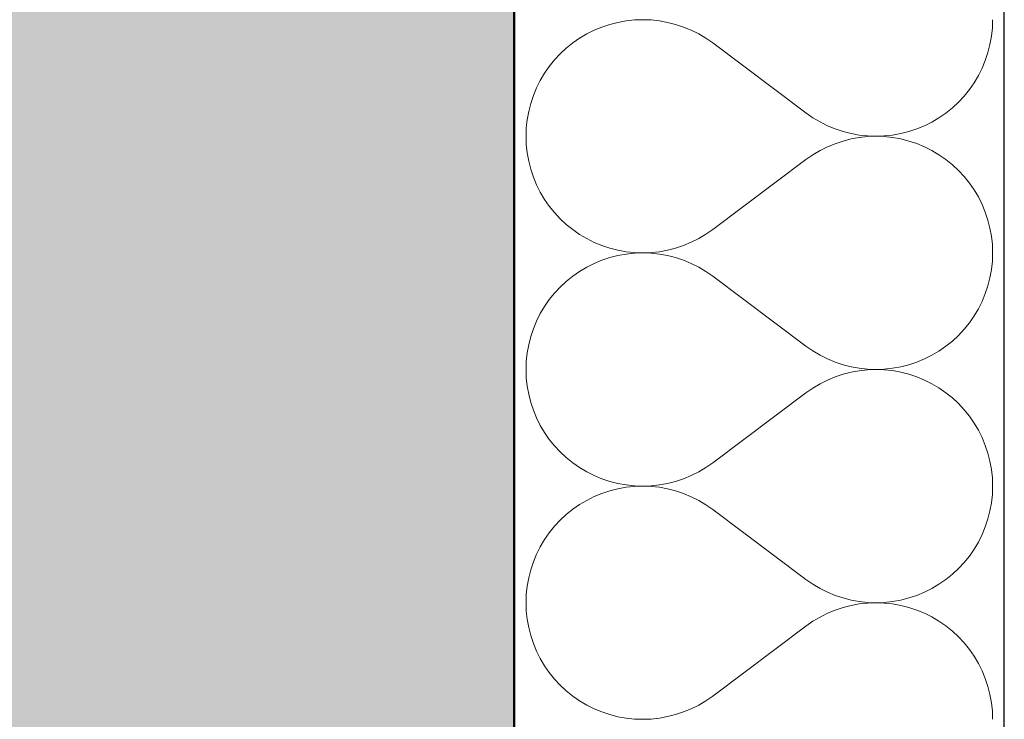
# Model space of a CAD drawing. Header units: millimetres. Extents: x -23738 to 4435, y -2716 to 20653.
# Tile 69 of 160: x -483 to -162, y 762 to 990. Entities that reach past the tile are written whole.
import ezdxf

# ---------------------------------------------------------------- set-up
doc = ezdxf.new("R2010")
doc.units = ezdxf.units.MM
doc.header["$MEASUREMENT"] = 0
doc.linetypes.add('Wipeout_Contour', pattern=[1000, 0, -1000])
for name, color, linetype in [('9._POHLED ZÁPADNÍ_2_Nové_Konstrukce - nosné', 7, 'Continuous'), ('9._POHLED ZÁPADNÍ_2_Nové_Výplně - Povrchové', 7, 'Continuous'), ('9._POHLED ZÁPADNÍ_2_Nové_Výplně – Řezové', 7, 'Continuous'), ('9._POHLED ZÁPADNÍ_2_VÝTAH VAR 1', 7, 'Continuous')]:
    doc.layers.add(name, color=color, linetype=linetype)

# ---------------------------------------------------------------- blocks, each defined once
blk = doc.blocks.new('*X13', base_point=(-24533.14, -6254.22))
at = {"layer": '9._POHLED ZÁPADNÍ_2_Nové_Výplně – Řezové', "color": 21, "linetype": 'Continuous', "lineweight": 20, "true_color": 0xffaaaa}
for p, q in [((-282.48, 990.38), (-285.19, 990.09)), ((-279.76, 990.48), (-282.48, 990.38)), ((-277.05, 990.38), (-279.76, 990.48)), ((-274.34, 990.08), (-277.05, 990.38)), ((-165.6, 987.76), (-165.5, 990.48)), ((-293.08, 988.08), (-295.6, 987.04)), ((-290.5, 988.94), (-293.08, 988.08)), ((-287.87, 989.61), (-290.5, 988.94)), ((-285.19, 990.09), (-287.87, 989.61)), ((-271.66, 989.6), (-274.34, 990.08)), ((-269.03, 988.92), (-271.66, 989.6)), ((-266.45, 988.06), (-269.03, 988.92)), ((-263.93, 987.02), (-266.45, 988.06)), ((-165.89, 985.05), (-165.6, 987.76)), ((-300.37, 984.44), (-302.61, 982.89)), ((-298.03, 985.82), (-300.37, 984.44)), ((-295.6, 987.04), (-298.03, 985.82)), ((-261.5, 985.8), (-263.93, 987.02)), ((-259.16, 984.41), (-261.5, 985.8)), ((-256.93, 982.86), (-259.16, 984.41)), ((-166.37, 982.38), (-165.89, 985.05)), ((-304.73, 981.18), (-306.72, 979.33)), ((-302.61, 982.89), (-304.73, 981.18)), ((-256.93, 982.86), (-226.46, 960)), ((-167.05, 979.74), (-166.37, 982.38)), ((-306.72, 979.33), (-308.57, 977.34)), ((-167.91, 977.16), (-167.05, 979.74)), ((-310.28, 975.22), (-311.83, 972.98)), ((-308.57, 977.34), (-310.28, 975.22)), ((-170.17, 972.21), (-168.95, 974.64)), ((-168.95, 974.64), (-167.91, 977.16)), ((-311.83, 972.98), (-313.22, 970.64)), ((-171.56, 969.87), (-170.17, 972.21)), ((-314.44, 968.21), (-315.48, 965.7)), ((-313.22, 970.64), (-314.44, 968.21)), ((-173.11, 967.64), (-171.56, 969.87)), ((-315.48, 965.7), (-316.34, 963.12)), ((-176.67, 963.53), (-174.81, 965.52)), ((-174.81, 965.52), (-173.11, 967.64)), ((-316.34, 963.12), (-317.01, 960.48)), ((-180.78, 959.97), (-178.66, 961.68)), ((-178.66, 961.68), (-176.67, 963.53)), ((-317.01, 960.48), (-317.5, 957.8)), ((-226.46, 960), (-224.22, 958.45)), ((-224.22, 958.45), (-221.88, 957.06)), ((-185.36, 957.03), (-183.02, 958.42)), ((-183.02, 958.42), (-180.78, 959.97)), ((-317.79, 955.1), (-317.88, 952.38)), ((-317.5, 957.8), (-317.79, 955.1)), ((-221.88, 957.06), (-219.45, 955.84)), ((-219.45, 955.84), (-216.94, 954.79)), ((-190.3, 954.78), (-187.79, 955.82)), ((-187.79, 955.82), (-185.36, 957.03)), ((-317.88, 952.38), (-317.79, 949.66)), ((-216.94, 954.79), (-214.36, 953.93)), ((-214.36, 953.93), (-211.72, 953.26)), ((-211.72, 953.26), (-209.05, 952.77)), ((-209.05, 951.99), (-211.72, 951.5)), ((-209.05, 952.77), (-206.34, 952.48)), ((-206.34, 952.28), (-209.05, 951.99)), ((-206.34, 952.48), (-203.62, 952.38)), ((-203.62, 952.38), (-206.34, 952.28)), ((-203.62, 952.38), (-200.9, 952.48)), ((-200.9, 952.29), (-203.62, 952.38)), ((-200.9, 952.48), (-198.2, 952.77)), ((-198.2, 952), (-200.9, 952.29)), ((-198.2, 952.77), (-195.52, 953.25)), ((-195.52, 951.51), (-198.2, 952)), ((-195.52, 953.25), (-192.88, 953.92)), ((-192.88, 953.92), (-190.3, 954.78)), ((-317.79, 949.66), (-317.5, 946.96)), ((-219.45, 948.93), (-221.88, 947.71)), ((-216.94, 949.97), (-219.45, 948.93)), ((-214.36, 950.83), (-216.94, 949.97)), ((-211.72, 951.5), (-214.36, 950.83)), ((-192.88, 950.84), (-195.52, 951.51)), ((-190.3, 949.99), (-192.88, 950.84)), ((-187.79, 948.95), (-190.3, 949.99)), ((-185.36, 947.73), (-187.79, 948.95)), ((-317.5, 946.96), (-317.01, 944.28)), ((-224.22, 946.32), (-226.46, 944.76)), ((-221.88, 947.71), (-224.22, 946.32)), ((-183.02, 946.34), (-185.36, 947.73)), ((-180.78, 944.79), (-183.02, 946.34)), ((-317.01, 944.28), (-316.34, 941.64)), ((-256.93, 921.9), (-226.46, 944.76)), ((-178.66, 943.08), (-180.78, 944.79)), ((-176.67, 941.23), (-178.66, 943.08)), ((-316.34, 941.64), (-315.48, 939.06)), ((-315.48, 939.06), (-314.44, 936.55)), ((-174.81, 939.24), (-176.67, 941.23)), ((-173.11, 937.12), (-174.81, 939.24)), ((-314.44, 936.55), (-313.22, 934.12)), ((-171.56, 934.89), (-173.11, 937.12)), ((-313.22, 934.12), (-311.83, 931.78)), ((-170.17, 932.55), (-171.56, 934.89)), ((-168.95, 930.12), (-170.17, 932.55)), ((-311.83, 931.78), (-310.28, 929.54)), ((-310.28, 929.54), (-308.57, 927.43)), ((-167.91, 927.6), (-168.95, 930.12)), ((-308.57, 927.43), (-306.72, 925.43)), ((-167.05, 925.02), (-167.91, 927.6)), ((-306.72, 925.43), (-304.73, 923.58)), ((-304.73, 923.58), (-302.61, 921.88)), ((-166.37, 922.39), (-167.05, 925.02)), ((-302.61, 921.88), (-300.37, 920.32)), ((-300.37, 920.32), (-298.03, 918.94)), ((-261.5, 918.96), (-259.16, 920.35)), ((-259.16, 920.35), (-256.93, 921.9)), ((-165.89, 919.71), (-166.37, 922.39)), ((-165.6, 917), (-165.89, 919.71)), ((-298.03, 918.94), (-295.6, 917.72)), ((-295.6, 917.72), (-293.08, 916.68)), ((-293.08, 916.68), (-290.5, 915.82)), ((-269.03, 915.84), (-266.45, 916.7)), ((-266.45, 916.7), (-263.93, 917.74)), ((-263.93, 917.74), (-261.5, 918.96)), ((-165.5, 914.29), (-165.6, 917)), ((-290.5, 915.82), (-287.87, 915.15)), ((-287.87, 913.42), (-290.5, 912.75)), ((-287.87, 915.15), (-285.19, 914.67)), ((-285.19, 913.9), (-287.87, 913.42)), ((-285.19, 914.67), (-282.48, 914.38)), ((-282.48, 914.19), (-285.19, 913.9)), ((-282.48, 914.38), (-279.76, 914.29)), ((-279.76, 914.29), (-282.48, 914.19)), ((-279.76, 914.29), (-277.05, 914.38)), ((-277.05, 914.19), (-279.76, 914.29)), ((-277.05, 914.38), (-274.34, 914.68)), ((-274.34, 913.89), (-277.05, 914.19)), ((-274.34, 914.68), (-271.66, 915.16)), ((-271.66, 913.41), (-274.34, 913.89)), ((-271.66, 915.16), (-269.03, 915.84)), ((-269.03, 912.73), (-271.66, 913.41)), ((-165.6, 911.57), (-165.5, 914.29)), ((-295.6, 910.85), (-298.03, 909.63)), ((-293.08, 911.89), (-295.6, 910.85)), ((-290.5, 912.75), (-293.08, 911.89)), ((-266.45, 911.87), (-269.03, 912.73)), ((-263.93, 910.83), (-266.45, 911.87)), ((-261.5, 909.61), (-263.93, 910.83)), ((-165.89, 908.86), (-165.6, 911.57)), ((-300.37, 908.25), (-302.61, 906.7)), ((-298.03, 909.63), (-300.37, 908.25)), ((-259.16, 908.22), (-261.5, 909.61)), ((-256.93, 906.67), (-259.16, 908.22)), ((-166.37, 906.18), (-165.89, 908.86)), ((-304.73, 904.99), (-306.72, 903.14)), ((-302.61, 906.7), (-304.73, 904.99)), ((-256.93, 906.67), (-226.46, 883.81)), ((-167.91, 900.97), (-167.05, 903.55)), ((-167.05, 903.55), (-166.37, 906.18)), ((-308.57, 901.15), (-310.28, 899.03)), ((-306.72, 903.14), (-308.57, 901.15)), ((-168.95, 898.45), (-167.91, 900.97)), ((-310.28, 899.03), (-311.83, 896.79)), ((-170.17, 896.02), (-168.95, 898.45)), ((-313.22, 894.45), (-314.44, 892.02)), ((-311.83, 896.79), (-313.22, 894.45)), ((-171.56, 893.68), (-170.17, 896.02)), ((-314.44, 892.02), (-315.48, 889.51)), ((-174.81, 889.33), (-173.11, 891.45)), ((-173.11, 891.45), (-171.56, 893.68)), ((-315.48, 889.51), (-316.34, 886.93)), ((-176.67, 887.34), (-174.81, 889.33)), ((-317.01, 884.29), (-317.5, 881.61)), ((-316.34, 886.93), (-317.01, 884.29)), ((-180.78, 883.78), (-178.66, 885.49)), ((-178.66, 885.49), (-176.67, 887.34)), ((-317.5, 881.61), (-317.79, 878.91)), ((-226.46, 883.81), (-224.22, 882.26)), ((-224.22, 882.26), (-221.88, 880.87)), ((-185.36, 880.84), (-183.02, 882.23)), ((-183.02, 882.23), (-180.78, 883.78)), ((-317.79, 878.91), (-317.88, 876.19)), ((-221.88, 880.87), (-219.45, 879.65)), ((-219.45, 879.65), (-216.94, 878.6)), ((-216.94, 878.6), (-214.36, 877.74)), ((-192.88, 877.73), (-190.3, 878.59)), ((-190.3, 878.59), (-187.79, 879.63)), ((-187.79, 879.63), (-185.36, 880.84)), ((-317.88, 876.19), (-317.79, 873.47)), ((-214.36, 874.64), (-216.94, 873.78)), ((-214.36, 877.74), (-211.72, 877.07)), ((-211.72, 875.31), (-214.36, 874.64)), ((-211.72, 877.07), (-209.05, 876.58)), ((-209.05, 875.8), (-211.72, 875.31)), ((-209.05, 876.58), (-206.34, 876.29)), ((-206.34, 876.09), (-209.05, 875.8)), ((-206.34, 876.29), (-203.62, 876.19)), ((-203.62, 876.19), (-206.34, 876.09)), ((-203.62, 876.19), (-200.9, 876.29)), ((-200.9, 876.1), (-203.62, 876.19)), ((-200.9, 876.29), (-198.2, 876.58)), ((-198.2, 875.81), (-200.9, 876.1)), ((-198.2, 876.58), (-195.52, 877.06)), ((-195.52, 875.32), (-198.2, 875.81)), ((-195.52, 877.06), (-192.88, 877.73)), ((-192.88, 874.65), (-195.52, 875.32)), ((-190.3, 873.8), (-192.88, 874.65)), ((-317.79, 873.47), (-317.5, 870.77)), ((-221.88, 871.52), (-224.22, 870.12)), ((-219.45, 872.73), (-221.88, 871.52)), ((-216.94, 873.78), (-219.45, 872.73)), ((-187.79, 872.76), (-190.3, 873.8)), ((-185.36, 871.54), (-187.79, 872.76)), ((-183.02, 870.15), (-185.36, 871.54)), ((-317.5, 870.77), (-317.01, 868.09)), ((-256.93, 845.71), (-226.46, 868.57)), ((-224.22, 870.12), (-226.46, 868.57)), ((-180.78, 868.6), (-183.02, 870.15)), ((-178.66, 866.89), (-180.78, 868.6)), ((-317.01, 868.09), (-316.34, 865.45)), ((-316.34, 865.45), (-315.48, 862.87)), ((-176.67, 865.04), (-178.66, 866.89)), ((-174.81, 863.05), (-176.67, 865.04)), ((-315.48, 862.87), (-314.44, 860.36)), ((-173.11, 860.93), (-174.81, 863.05)), ((-314.44, 860.36), (-313.22, 857.93)), ((-171.56, 858.7), (-173.11, 860.93)), ((-170.17, 856.36), (-171.56, 858.7)), ((-313.22, 857.93), (-311.83, 855.59)), ((-311.83, 855.59), (-310.28, 853.35)), ((-168.95, 853.93), (-170.17, 856.36)), ((-310.28, 853.35), (-308.57, 851.24)), ((-167.91, 851.41), (-168.95, 853.93)), ((-308.57, 851.24), (-306.72, 849.24)), ((-306.72, 849.24), (-304.73, 847.39)), ((-167.05, 848.83), (-167.91, 851.41)), ((-304.73, 847.39), (-302.61, 845.69)), ((-302.61, 845.69), (-300.37, 844.13)), ((-259.16, 844.16), (-256.93, 845.71)), ((-166.37, 846.2), (-167.05, 848.83)), ((-165.89, 843.52), (-166.37, 846.2)), ((-300.37, 844.13), (-298.03, 842.75)), ((-298.03, 842.75), (-295.6, 841.53)), ((-263.93, 841.55), (-261.5, 842.77)), ((-261.5, 842.77), (-259.16, 844.16)), ((-165.6, 840.81), (-165.89, 843.52)), ((-295.6, 841.53), (-293.08, 840.49)), ((-293.08, 840.49), (-290.5, 839.63)), ((-290.5, 839.63), (-287.87, 838.96)), ((-271.66, 838.97), (-269.03, 839.65)), ((-269.03, 839.65), (-266.45, 840.51)), ((-266.45, 840.51), (-263.93, 841.55)), ((-165.5, 838.1), (-165.6, 840.81)), ((-290.5, 836.56), (-293.08, 835.7)), ((-287.87, 837.23), (-290.5, 836.56)), ((-287.87, 838.96), (-285.19, 838.48)), ((-285.19, 837.71), (-287.87, 837.23)), ((-285.19, 838.48), (-282.48, 838.19)), ((-282.48, 838), (-285.19, 837.71)), ((-282.48, 838.19), (-279.76, 838.1)), ((-279.76, 838.1), (-282.48, 838)), ((-279.76, 838.1), (-277.05, 838.19)), ((-277.05, 838), (-279.76, 838.1)), ((-277.05, 838.19), (-274.34, 838.49)), ((-274.34, 837.7), (-277.05, 838)), ((-274.34, 838.49), (-271.66, 838.97)), ((-271.66, 837.22), (-274.34, 837.7)), ((-269.03, 836.54), (-271.66, 837.22)), ((-266.45, 835.68), (-269.03, 836.54)), ((-165.6, 835.38), (-165.5, 838.1)), ((-298.03, 833.44), (-300.37, 832.06)), ((-295.6, 834.66), (-298.03, 833.44)), ((-293.08, 835.7), (-295.6, 834.66)), ((-263.93, 834.64), (-266.45, 835.68)), ((-261.5, 833.42), (-263.93, 834.64)), ((-259.16, 832.03), (-261.5, 833.42)), ((-165.89, 832.67), (-165.6, 835.38)), ((-302.61, 830.51), (-304.73, 828.8)), ((-300.37, 832.06), (-302.61, 830.51)), ((-256.93, 830.48), (-259.16, 832.03)), ((-256.93, 830.48), (-226.46, 807.62)), ((-167.05, 827.36), (-166.37, 829.99)), ((-166.37, 829.99), (-165.89, 832.67)), ((-306.72, 826.95), (-308.57, 824.96)), ((-304.73, 828.8), (-306.72, 826.95)), ((-167.91, 824.78), (-167.05, 827.36)), ((-308.57, 824.96), (-310.28, 822.84)), ((-168.95, 822.26), (-167.91, 824.78)), ((-311.83, 820.6), (-313.22, 818.26)), ((-310.28, 822.84), (-311.83, 820.6)), ((-170.17, 819.83), (-168.95, 822.26)), ((-313.22, 818.26), (-314.44, 815.83)), ((-173.11, 815.26), (-171.56, 817.49)), ((-171.56, 817.49), (-170.17, 819.83)), ((-314.44, 815.83), (-315.48, 813.32)), ((-174.81, 813.14), (-173.11, 815.26)), ((-316.34, 810.74), (-317.01, 808.1)), ((-315.48, 813.32), (-316.34, 810.74)), ((-178.66, 809.3), (-176.67, 811.15)), ((-176.67, 811.15), (-174.81, 813.14)), ((-317.01, 808.1), (-317.5, 805.42)), ((-226.46, 807.62), (-224.22, 806.07)), ((-183.02, 806.04), (-180.78, 807.59)), ((-180.78, 807.59), (-178.66, 809.3)), ((-317.5, 805.42), (-317.79, 802.72)), ((-224.22, 806.07), (-221.88, 804.68)), ((-221.88, 804.68), (-219.45, 803.46)), ((-187.79, 803.44), (-185.36, 804.65)), ((-185.36, 804.65), (-183.02, 806.04)), ((-317.79, 802.72), (-317.88, 800)), ((-219.45, 803.46), (-216.94, 802.41)), ((-216.94, 802.41), (-214.36, 801.55)), ((-214.36, 801.55), (-211.72, 800.88)), ((-211.72, 800.88), (-209.05, 800.39)), ((-198.2, 800.38), (-195.52, 800.87)), ((-195.52, 800.87), (-192.88, 801.54)), ((-192.88, 801.54), (-190.3, 802.4)), ((-190.3, 802.4), (-187.79, 803.44)), ((-317.88, 800), (-317.79, 797.28)), ((-216.94, 797.59), (-219.45, 796.54)), ((-214.36, 798.45), (-216.94, 797.59)), ((-211.72, 799.12), (-214.36, 798.45)), ((-209.05, 799.61), (-211.72, 799.12)), ((-209.05, 800.39), (-206.34, 800.1)), ((-206.34, 799.9), (-209.05, 799.61)), ((-206.34, 800.1), (-203.62, 800)), ((-203.62, 800), (-206.34, 799.9)), ((-203.62, 800), (-200.9, 800.1)), ((-200.9, 799.9), (-203.62, 800)), ((-200.9, 800.1), (-198.2, 800.38)), ((-198.2, 799.62), (-200.9, 799.9)), ((-195.52, 799.13), (-198.2, 799.62)), ((-192.88, 798.46), (-195.52, 799.13)), ((-190.3, 797.6), (-192.88, 798.46)), ((-187.79, 796.56), (-190.3, 797.6)), ((-317.79, 797.28), (-317.5, 794.58)), ((-317.5, 794.58), (-317.01, 791.9)), ((-221.88, 795.32), (-224.22, 793.93)), ((-219.45, 796.54), (-221.88, 795.32)), ((-185.36, 795.35), (-187.79, 796.56)), ((-183.02, 793.96), (-185.36, 795.35)), ((-317.01, 791.9), (-316.34, 789.26)), ((-256.93, 769.52), (-226.46, 792.38)), ((-224.22, 793.93), (-226.46, 792.38)), ((-180.78, 792.41), (-183.02, 793.96)), ((-178.66, 790.7), (-180.78, 792.41)), ((-316.34, 789.26), (-315.48, 786.68)), ((-176.67, 788.85), (-178.66, 790.7)), ((-174.81, 786.86), (-176.67, 788.85)), ((-315.48, 786.68), (-314.44, 784.17)), ((-173.11, 784.74), (-174.81, 786.86)), ((-171.56, 782.51), (-173.11, 784.74)), ((-314.44, 784.17), (-313.22, 781.74)), ((-313.22, 781.74), (-311.83, 779.4)), ((-170.17, 780.17), (-171.56, 782.51)), ((-311.83, 779.4), (-310.28, 777.16)), ((-168.95, 777.74), (-170.17, 780.17)), ((-310.28, 777.16), (-308.57, 775.04)), ((-308.57, 775.04), (-306.72, 773.05)), ((-167.91, 775.22), (-168.95, 777.74)), ((-167.05, 772.64), (-167.91, 775.22)), ((-306.72, 773.05), (-304.73, 771.2)), ((-166.37, 770.01), (-167.05, 772.64)), ((-304.73, 771.2), (-302.61, 769.49)), ((-302.61, 769.49), (-300.37, 767.94)), ((-259.16, 767.97), (-256.93, 769.52)), ((-165.89, 767.33), (-166.37, 770.01)), ((-300.37, 767.94), (-298.03, 766.56)), ((-298.03, 766.56), (-295.6, 765.34)), ((-295.6, 765.34), (-293.08, 764.3)), ((-266.45, 764.32), (-263.93, 765.36)), ((-263.93, 765.36), (-261.5, 766.58)), ((-261.5, 766.58), (-259.16, 767.97)), ((-165.6, 764.62), (-165.89, 767.33)), ((-293.08, 764.3), (-290.5, 763.44)), ((-290.5, 763.44), (-287.87, 762.77)), ((-287.87, 762.77), (-285.19, 762.29)), ((-285.19, 762.29), (-282.48, 762)), ((-277.05, 762), (-274.34, 762.3)), ((-274.34, 762.3), (-271.66, 762.78)), ((-271.66, 762.78), (-269.03, 763.46)), ((-269.03, 763.46), (-266.45, 764.32)), ((-165.5, 761.9), (-165.6, 764.62)), ((-282.48, 762), (-279.76, 761.9)), ((-279.76, 761.9), (-277.05, 762))]:
    blk.add_line(p, q, dxfattribs=at)
blk = doc.blocks.new('*X24', base_point=(-24533.14, -6254.22))
at = {"layer": '9._POHLED ZÁPADNÍ_2_Nové_Výplně – Řezové', "color": 21, "linetype": 'Continuous', "lineweight": 20, "true_color": 0xffaaaa}
for p, q in [((-282.48, 990.38), (-285.19, 990.09)), ((-279.76, 990.48), (-282.48, 990.38)), ((-277.05, 990.38), (-279.76, 990.48)), ((-274.34, 990.08), (-277.05, 990.38)), ((-165.6, 987.76), (-165.5, 990.48)), ((-293.08, 988.08), (-295.6, 987.04)), ((-290.5, 988.94), (-293.08, 988.08)), ((-287.87, 989.61), (-290.5, 988.94)), ((-285.19, 990.09), (-287.87, 989.61)), ((-271.66, 989.6), (-274.34, 990.08)), ((-269.03, 988.92), (-271.66, 989.6)), ((-266.45, 988.06), (-269.03, 988.92)), ((-263.93, 987.02), (-266.45, 988.06)), ((-165.89, 985.05), (-165.6, 987.76)), ((-300.37, 984.44), (-302.61, 982.89)), ((-298.03, 985.82), (-300.37, 984.44)), ((-295.6, 987.04), (-298.03, 985.82)), ((-261.5, 985.8), (-263.93, 987.02)), ((-259.16, 984.41), (-261.5, 985.8)), ((-256.93, 982.86), (-259.16, 984.41)), ((-166.37, 982.38), (-165.89, 985.05)), ((-304.73, 981.18), (-306.72, 979.33)), ((-302.61, 982.89), (-304.73, 981.18)), ((-256.93, 982.86), (-226.46, 960)), ((-167.05, 979.74), (-166.37, 982.38)), ((-306.72, 979.33), (-308.57, 977.34)), ((-167.91, 977.16), (-167.05, 979.74)), ((-310.28, 975.22), (-311.83, 972.98)), ((-308.57, 977.34), (-310.28, 975.22)), ((-170.17, 972.21), (-168.95, 974.64)), ((-168.95, 974.64), (-167.91, 977.16)), ((-311.83, 972.98), (-313.22, 970.64)), ((-171.56, 969.87), (-170.17, 972.21)), ((-314.44, 968.21), (-315.48, 965.7)), ((-313.22, 970.64), (-314.44, 968.21)), ((-173.11, 967.64), (-171.56, 969.87)), ((-315.48, 965.7), (-316.34, 963.12)), ((-176.67, 963.53), (-174.81, 965.52)), ((-174.81, 965.52), (-173.11, 967.64)), ((-316.34, 963.12), (-317.01, 960.48)), ((-180.78, 959.97), (-178.66, 961.68)), ((-178.66, 961.68), (-176.67, 963.53)), ((-317.01, 960.48), (-317.5, 957.8)), ((-226.46, 960), (-224.22, 958.45)), ((-224.22, 958.45), (-221.88, 957.06)), ((-185.36, 957.03), (-183.02, 958.42)), ((-183.02, 958.42), (-180.78, 959.97)), ((-317.79, 955.1), (-317.88, 952.38)), ((-317.5, 957.8), (-317.79, 955.1)), ((-221.88, 957.06), (-219.45, 955.84)), ((-219.45, 955.84), (-216.94, 954.79)), ((-190.3, 954.78), (-187.79, 955.82)), ((-187.79, 955.82), (-185.36, 957.03)), ((-317.88, 952.38), (-317.79, 949.66)), ((-216.94, 954.79), (-214.36, 953.93)), ((-214.36, 953.93), (-211.72, 953.26)), ((-211.72, 953.26), (-209.05, 952.77)), ((-209.05, 951.99), (-211.72, 951.5)), ((-209.05, 952.77), (-206.34, 952.48)), ((-206.34, 952.28), (-209.05, 951.99)), ((-206.34, 952.48), (-203.62, 952.38)), ((-203.62, 952.38), (-206.34, 952.28)), ((-203.62, 952.38), (-200.9, 952.48)), ((-200.9, 952.29), (-203.62, 952.38)), ((-200.9, 952.48), (-198.2, 952.77)), ((-198.2, 952), (-200.9, 952.29)), ((-198.2, 952.77), (-195.52, 953.25)), ((-195.52, 951.51), (-198.2, 952)), ((-195.52, 953.25), (-192.88, 953.92)), ((-192.88, 953.92), (-190.3, 954.78)), ((-317.79, 949.66), (-317.5, 946.96)), ((-219.45, 948.93), (-221.88, 947.71)), ((-216.94, 949.97), (-219.45, 948.93)), ((-214.36, 950.83), (-216.94, 949.97)), ((-211.72, 951.5), (-214.36, 950.83)), ((-192.88, 950.84), (-195.52, 951.51)), ((-190.3, 949.99), (-192.88, 950.84)), ((-187.79, 948.95), (-190.3, 949.99)), ((-185.36, 947.73), (-187.79, 948.95)), ((-317.5, 946.96), (-317.01, 944.28)), ((-224.22, 946.32), (-226.46, 944.76)), ((-221.88, 947.71), (-224.22, 946.32)), ((-183.02, 946.34), (-185.36, 947.73)), ((-180.78, 944.79), (-183.02, 946.34)), ((-317.01, 944.28), (-316.34, 941.64)), ((-256.93, 921.9), (-226.46, 944.76)), ((-178.66, 943.08), (-180.78, 944.79)), ((-176.67, 941.23), (-178.66, 943.08)), ((-316.34, 941.64), (-315.48, 939.06)), ((-315.48, 939.06), (-314.44, 936.55)), ((-174.81, 939.24), (-176.67, 941.23)), ((-173.11, 937.12), (-174.81, 939.24)), ((-314.44, 936.55), (-313.22, 934.12)), ((-171.56, 934.89), (-173.11, 937.12)), ((-313.22, 934.12), (-311.83, 931.78)), ((-170.17, 932.55), (-171.56, 934.89)), ((-168.95, 930.12), (-170.17, 932.55)), ((-311.83, 931.78), (-310.28, 929.54)), ((-310.28, 929.54), (-308.57, 927.43)), ((-167.91, 927.6), (-168.95, 930.12)), ((-308.57, 927.43), (-306.72, 925.43)), ((-167.05, 925.02), (-167.91, 927.6)), ((-306.72, 925.43), (-304.73, 923.58)), ((-304.73, 923.58), (-302.61, 921.88)), ((-166.37, 922.39), (-167.05, 925.02)), ((-302.61, 921.88), (-300.37, 920.32)), ((-300.37, 920.32), (-298.03, 918.94)), ((-261.5, 918.96), (-259.16, 920.35)), ((-259.16, 920.35), (-256.93, 921.9)), ((-165.89, 919.71), (-166.37, 922.39)), ((-165.6, 917), (-165.89, 919.71)), ((-298.03, 918.94), (-295.6, 917.72)), ((-295.6, 917.72), (-293.08, 916.68)), ((-293.08, 916.68), (-290.5, 915.82)), ((-269.03, 915.84), (-266.45, 916.7)), ((-266.45, 916.7), (-263.93, 917.74)), ((-263.93, 917.74), (-261.5, 918.96)), ((-165.5, 914.29), (-165.6, 917)), ((-290.5, 915.82), (-287.87, 915.15)), ((-287.87, 913.42), (-290.5, 912.75)), ((-287.87, 915.15), (-285.19, 914.67)), ((-285.19, 913.9), (-287.87, 913.42)), ((-285.19, 914.67), (-282.48, 914.38)), ((-282.48, 914.19), (-285.19, 913.9)), ((-282.48, 914.38), (-279.76, 914.29)), ((-279.76, 914.29), (-282.48, 914.19)), ((-279.76, 914.29), (-277.05, 914.38)), ((-277.05, 914.19), (-279.76, 914.29)), ((-277.05, 914.38), (-274.34, 914.68)), ((-274.34, 913.89), (-277.05, 914.19)), ((-274.34, 914.68), (-271.66, 915.16)), ((-271.66, 913.41), (-274.34, 913.89)), ((-271.66, 915.16), (-269.03, 915.84)), ((-269.03, 912.73), (-271.66, 913.41)), ((-165.6, 911.57), (-165.5, 914.29)), ((-295.6, 910.85), (-298.03, 909.63)), ((-293.08, 911.89), (-295.6, 910.85)), ((-290.5, 912.75), (-293.08, 911.89)), ((-266.45, 911.87), (-269.03, 912.73)), ((-263.93, 910.83), (-266.45, 911.87)), ((-261.5, 909.61), (-263.93, 910.83)), ((-165.89, 908.86), (-165.6, 911.57)), ((-300.37, 908.25), (-302.61, 906.7)), ((-298.03, 909.63), (-300.37, 908.25)), ((-259.16, 908.22), (-261.5, 909.61)), ((-256.93, 906.67), (-259.16, 908.22)), ((-166.37, 906.18), (-165.89, 908.86)), ((-304.73, 904.99), (-306.72, 903.14)), ((-302.61, 906.7), (-304.73, 904.99)), ((-256.93, 906.67), (-226.46, 883.81)), ((-167.91, 900.97), (-167.05, 903.55)), ((-167.05, 903.55), (-166.37, 906.18)), ((-308.57, 901.15), (-310.28, 899.03)), ((-306.72, 903.14), (-308.57, 901.15)), ((-168.95, 898.45), (-167.91, 900.97)), ((-310.28, 899.03), (-311.83, 896.79)), ((-170.17, 896.02), (-168.95, 898.45)), ((-313.22, 894.45), (-314.44, 892.02)), ((-311.83, 896.79), (-313.22, 894.45)), ((-171.56, 893.68), (-170.17, 896.02)), ((-314.44, 892.02), (-315.48, 889.51)), ((-174.81, 889.33), (-173.11, 891.45)), ((-173.11, 891.45), (-171.56, 893.68)), ((-315.48, 889.51), (-316.34, 886.93)), ((-176.67, 887.34), (-174.81, 889.33)), ((-317.01, 884.29), (-317.5, 881.61)), ((-316.34, 886.93), (-317.01, 884.29)), ((-180.78, 883.78), (-178.66, 885.49)), ((-178.66, 885.49), (-176.67, 887.34)), ((-317.5, 881.61), (-317.79, 878.91)), ((-226.46, 883.81), (-224.22, 882.26)), ((-224.22, 882.26), (-221.88, 880.87)), ((-185.36, 880.84), (-183.02, 882.23)), ((-183.02, 882.23), (-180.78, 883.78)), ((-317.79, 878.91), (-317.88, 876.19)), ((-221.88, 880.87), (-219.45, 879.65)), ((-219.45, 879.65), (-216.94, 878.6)), ((-216.94, 878.6), (-214.36, 877.74)), ((-192.88, 877.73), (-190.3, 878.59)), ((-190.3, 878.59), (-187.79, 879.63)), ((-187.79, 879.63), (-185.36, 880.84)), ((-317.88, 876.19), (-317.79, 873.47)), ((-214.36, 874.64), (-216.94, 873.78)), ((-214.36, 877.74), (-211.72, 877.07)), ((-211.72, 875.31), (-214.36, 874.64)), ((-211.72, 877.07), (-209.05, 876.58)), ((-209.05, 875.8), (-211.72, 875.31)), ((-209.05, 876.58), (-206.34, 876.29)), ((-206.34, 876.09), (-209.05, 875.8)), ((-206.34, 876.29), (-203.62, 876.19)), ((-203.62, 876.19), (-206.34, 876.09)), ((-203.62, 876.19), (-200.9, 876.29)), ((-200.9, 876.1), (-203.62, 876.19)), ((-200.9, 876.29), (-198.2, 876.58)), ((-198.2, 875.81), (-200.9, 876.1)), ((-198.2, 876.58), (-195.52, 877.06)), ((-195.52, 875.32), (-198.2, 875.81)), ((-195.52, 877.06), (-192.88, 877.73)), ((-192.88, 874.65), (-195.52, 875.32)), ((-190.3, 873.8), (-192.88, 874.65)), ((-317.79, 873.47), (-317.5, 870.77)), ((-221.88, 871.52), (-224.22, 870.12)), ((-219.45, 872.73), (-221.88, 871.52)), ((-216.94, 873.78), (-219.45, 872.73)), ((-187.79, 872.76), (-190.3, 873.8)), ((-185.36, 871.54), (-187.79, 872.76)), ((-183.02, 870.15), (-185.36, 871.54)), ((-317.5, 870.77), (-317.01, 868.09)), ((-256.93, 845.71), (-226.46, 868.57)), ((-224.22, 870.12), (-226.46, 868.57)), ((-180.78, 868.6), (-183.02, 870.15)), ((-178.66, 866.89), (-180.78, 868.6)), ((-317.01, 868.09), (-316.34, 865.45)), ((-316.34, 865.45), (-315.48, 862.87)), ((-176.67, 865.04), (-178.66, 866.89)), ((-174.81, 863.05), (-176.67, 865.04)), ((-315.48, 862.87), (-314.44, 860.36)), ((-173.11, 860.93), (-174.81, 863.05)), ((-314.44, 860.36), (-313.22, 857.93)), ((-171.56, 858.7), (-173.11, 860.93)), ((-170.17, 856.36), (-171.56, 858.7)), ((-313.22, 857.93), (-311.83, 855.59)), ((-311.83, 855.59), (-310.28, 853.35)), ((-168.95, 853.93), (-170.17, 856.36)), ((-310.28, 853.35), (-308.57, 851.24)), ((-167.91, 851.41), (-168.95, 853.93)), ((-308.57, 851.24), (-306.72, 849.24)), ((-306.72, 849.24), (-304.73, 847.39)), ((-167.05, 848.83), (-167.91, 851.41)), ((-304.73, 847.39), (-302.61, 845.69)), ((-302.61, 845.69), (-300.37, 844.13)), ((-259.16, 844.16), (-256.93, 845.71)), ((-166.37, 846.2), (-167.05, 848.83)), ((-165.89, 843.52), (-166.37, 846.2)), ((-300.37, 844.13), (-298.03, 842.75)), ((-298.03, 842.75), (-295.6, 841.53)), ((-263.93, 841.55), (-261.5, 842.77)), ((-261.5, 842.77), (-259.16, 844.16)), ((-165.6, 840.81), (-165.89, 843.52)), ((-295.6, 841.53), (-293.08, 840.49)), ((-293.08, 840.49), (-290.5, 839.63)), ((-290.5, 839.63), (-287.87, 838.96)), ((-271.66, 838.97), (-269.03, 839.65)), ((-269.03, 839.65), (-266.45, 840.51)), ((-266.45, 840.51), (-263.93, 841.55)), ((-165.5, 838.1), (-165.6, 840.81)), ((-290.5, 836.56), (-293.08, 835.7)), ((-287.87, 837.23), (-290.5, 836.56)), ((-287.87, 838.96), (-285.19, 838.48)), ((-285.19, 837.71), (-287.87, 837.23)), ((-285.19, 838.48), (-282.48, 838.19)), ((-282.48, 838), (-285.19, 837.71)), ((-282.48, 838.19), (-279.76, 838.1)), ((-279.76, 838.1), (-282.48, 838)), ((-279.76, 838.1), (-277.05, 838.19)), ((-277.05, 838), (-279.76, 838.1)), ((-277.05, 838.19), (-274.34, 838.49)), ((-274.34, 837.7), (-277.05, 838)), ((-274.34, 838.49), (-271.66, 838.97)), ((-271.66, 837.22), (-274.34, 837.7)), ((-269.03, 836.54), (-271.66, 837.22)), ((-266.45, 835.68), (-269.03, 836.54)), ((-165.6, 835.38), (-165.5, 838.1)), ((-298.03, 833.44), (-300.37, 832.06)), ((-295.6, 834.66), (-298.03, 833.44)), ((-293.08, 835.7), (-295.6, 834.66)), ((-263.93, 834.64), (-266.45, 835.68)), ((-261.5, 833.42), (-263.93, 834.64)), ((-259.16, 832.03), (-261.5, 833.42)), ((-165.89, 832.67), (-165.6, 835.38)), ((-302.61, 830.51), (-304.73, 828.8)), ((-300.37, 832.06), (-302.61, 830.51)), ((-256.93, 830.48), (-259.16, 832.03)), ((-256.93, 830.48), (-226.46, 807.62)), ((-167.05, 827.36), (-166.37, 829.99)), ((-166.37, 829.99), (-165.89, 832.67)), ((-306.72, 826.95), (-308.57, 824.96)), ((-304.73, 828.8), (-306.72, 826.95)), ((-167.91, 824.78), (-167.05, 827.36)), ((-308.57, 824.96), (-310.28, 822.84)), ((-168.95, 822.26), (-167.91, 824.78)), ((-311.83, 820.6), (-313.22, 818.26)), ((-310.28, 822.84), (-311.83, 820.6)), ((-170.17, 819.83), (-168.95, 822.26)), ((-313.22, 818.26), (-314.44, 815.83)), ((-173.11, 815.26), (-171.56, 817.49)), ((-171.56, 817.49), (-170.17, 819.83)), ((-314.44, 815.83), (-315.48, 813.32)), ((-174.81, 813.14), (-173.11, 815.26)), ((-316.34, 810.74), (-317.01, 808.1)), ((-315.48, 813.32), (-316.34, 810.74)), ((-178.66, 809.3), (-176.67, 811.15)), ((-176.67, 811.15), (-174.81, 813.14)), ((-317.01, 808.1), (-317.5, 805.42)), ((-226.46, 807.62), (-224.22, 806.07)), ((-183.02, 806.04), (-180.78, 807.59)), ((-180.78, 807.59), (-178.66, 809.3)), ((-317.5, 805.42), (-317.79, 802.72)), ((-224.22, 806.07), (-221.88, 804.68)), ((-221.88, 804.68), (-219.45, 803.46)), ((-187.79, 803.44), (-185.36, 804.65)), ((-185.36, 804.65), (-183.02, 806.04)), ((-317.79, 802.72), (-317.88, 800)), ((-219.45, 803.46), (-216.94, 802.41)), ((-216.94, 802.41), (-214.36, 801.55)), ((-214.36, 801.55), (-211.72, 800.88)), ((-211.72, 800.88), (-209.05, 800.39)), ((-198.2, 800.38), (-195.52, 800.87)), ((-195.52, 800.87), (-192.88, 801.54)), ((-192.88, 801.54), (-190.3, 802.4)), ((-190.3, 802.4), (-187.79, 803.44)), ((-317.88, 800), (-317.79, 797.28)), ((-216.94, 797.59), (-219.45, 796.54)), ((-214.36, 798.45), (-216.94, 797.59)), ((-211.72, 799.12), (-214.36, 798.45)), ((-209.05, 799.61), (-211.72, 799.12)), ((-209.05, 800.39), (-206.34, 800.1)), ((-206.34, 799.9), (-209.05, 799.61)), ((-206.34, 800.1), (-203.62, 800)), ((-203.62, 800), (-206.34, 799.9)), ((-203.62, 800), (-200.9, 800.1)), ((-200.9, 799.9), (-203.62, 800)), ((-200.9, 800.1), (-198.2, 800.38)), ((-198.2, 799.62), (-200.9, 799.9)), ((-195.52, 799.13), (-198.2, 799.62)), ((-192.88, 798.46), (-195.52, 799.13)), ((-190.3, 797.6), (-192.88, 798.46)), ((-187.79, 796.56), (-190.3, 797.6)), ((-317.79, 797.28), (-317.5, 794.58)), ((-317.5, 794.58), (-317.01, 791.9)), ((-221.88, 795.32), (-224.22, 793.93)), ((-219.45, 796.54), (-221.88, 795.32)), ((-185.36, 795.35), (-187.79, 796.56)), ((-183.02, 793.96), (-185.36, 795.35)), ((-317.01, 791.9), (-316.34, 789.26)), ((-256.93, 769.52), (-226.46, 792.38)), ((-224.22, 793.93), (-226.46, 792.38)), ((-180.78, 792.41), (-183.02, 793.96)), ((-178.66, 790.7), (-180.78, 792.41)), ((-316.34, 789.26), (-315.48, 786.68)), ((-176.67, 788.85), (-178.66, 790.7)), ((-174.81, 786.86), (-176.67, 788.85)), ((-315.48, 786.68), (-314.44, 784.17)), ((-173.11, 784.74), (-174.81, 786.86)), ((-171.56, 782.51), (-173.11, 784.74)), ((-314.44, 784.17), (-313.22, 781.74)), ((-313.22, 781.74), (-311.83, 779.4)), ((-170.17, 780.17), (-171.56, 782.51)), ((-311.83, 779.4), (-310.28, 777.16)), ((-168.95, 777.74), (-170.17, 780.17)), ((-310.28, 777.16), (-308.57, 775.04)), ((-308.57, 775.04), (-306.72, 773.05)), ((-167.91, 775.22), (-168.95, 777.74)), ((-167.05, 772.64), (-167.91, 775.22)), ((-306.72, 773.05), (-304.73, 771.2)), ((-166.37, 770.01), (-167.05, 772.64)), ((-304.73, 771.2), (-302.61, 769.49)), ((-302.61, 769.49), (-300.37, 767.94)), ((-259.16, 767.97), (-256.93, 769.52)), ((-165.89, 767.33), (-166.37, 770.01)), ((-300.37, 767.94), (-298.03, 766.56)), ((-298.03, 766.56), (-295.6, 765.34)), ((-295.6, 765.34), (-293.08, 764.3)), ((-266.45, 764.32), (-263.93, 765.36)), ((-263.93, 765.36), (-261.5, 766.58)), ((-261.5, 766.58), (-259.16, 767.97)), ((-165.6, 764.62), (-165.89, 767.33)), ((-293.08, 764.3), (-290.5, 763.44)), ((-290.5, 763.44), (-287.87, 762.77)), ((-287.87, 762.77), (-285.19, 762.29)), ((-285.19, 762.29), (-282.48, 762)), ((-277.05, 762), (-274.34, 762.3)), ((-274.34, 762.3), (-271.66, 762.78)), ((-271.66, 762.78), (-269.03, 763.46)), ((-269.03, 763.46), (-266.45, 764.32)), ((-165.5, 761.9), (-165.6, 764.62)), ((-282.48, 762), (-279.76, 761.9)), ((-279.76, 761.9), (-277.05, 762))]:
    blk.add_line(p, q, dxfattribs=at)

msp = doc.modelspace()

# ---------------------------------------------------------------- wipeouts: each hides what was drawn before it
at = {"color": 254, "linetype": 'Wipeout_Contour', "lineweight": 0, "ltscale": 36793.983046}
msp.add_wipeout([(-161.69, 351.47), (-161.69, 17956.84), (-321.69, 17969.56), (-321.69, 351.48)], dxfattribs=at).dxf.layer = '9._POHLED ZÁPADNÍ_2_Nové_Výplně - Povrchové'

# ---------------------------------------------------------------- next in the draw order: hatches: boundary and pattern name
at = {"layer": '9._POHLED ZÁPADNÍ_2_Nové_Výplně – Řezové', "linetype": 'Continuous', "lineweight": 0, "true_color": 0xf2b2b2}
msp.add_hatch(color=9, dxfattribs=at).paths.add_polyline_path([(-322, 3949.14), (-702, 3949.13), (-701.89, 351.54), (-321.89, 351.55)])

# ---------------------------------------------------------------- next in the draw order: linework, layer by layer
at = {"layer": '9._POHLED ZÁPADNÍ_2_Nové_Konstrukce - nosné', "color": 1, "linetype": 'Continuous', "lineweight": 25, "flags": 128}
for points in [[(-161.69, 351.47), (-161.69, 18117.35)], [(-321.69, 17969.56), (-321.69, 351.48)], [(-321.89, 351.55), (-322, 3949.14)]]:
    msp.add_lwpolyline(points, dxfattribs=at)

# ---------------------------------------------------------------- next in the draw order: wipeouts: each hides what was drawn before it
at = {"color": 254, "linetype": 'Wipeout_Contour', "lineweight": 0, "ltscale": 8778.600966}
msp.add_wipeout([(-321.69, 351.48), (-161.69, 351.47), (-161.69, 3949.14), (-321.69, 3949.14)], dxfattribs=at).dxf.layer = '9._POHLED ZÁPADNÍ_2_Nové_Výplně – Řezové'

# ---------------------------------------------------------------- next in the draw order: linework, layer by layer
at = {"layer": '9._POHLED ZÁPADNÍ_2_Nové_Konstrukce - nosné', "color": 1, "linetype": 'Continuous', "lineweight": 25, "flags": 128}
for points in [[(-161.69, 351.47), (-161.69, 18117.35)], [(-321.69, 17969.56), (-321.69, 351.48)]]:
    msp.add_lwpolyline(points, dxfattribs=at)

# ---------------------------------------------------------------- next in the draw order: block references
at = {"layer": '9._POHLED ZÁPADNÍ_2_VÝTAH VAR 1', "color": 9, "linetype": 'Continuous', "lineweight": 13}
msp.add_blockref('*X13', (-24533.14, -6254.22), dxfattribs=at)

# ---------------------------------------------------------------- next in the draw order: wipeouts: each hides what was drawn before it
at = {"color": 254, "linetype": 'Wipeout_Contour', "lineweight": 0, "ltscale": 8775.620918}
msp.add_wipeout([(-321.69, 351.47), (-161.69, 351.47), (-161.69, 3947.65), (-321.69, 3947.65)], dxfattribs=at).dxf.layer = '9._POHLED ZÁPADNÍ_2_Nové_Výplně – Řezové'

# ---------------------------------------------------------------- next in the draw order: linework, layer by layer
at = {"layer": '9._POHLED ZÁPADNÍ_2_Nové_Konstrukce - nosné', "color": 1, "linetype": 'Continuous', "lineweight": 25, "flags": 128}
for points in [[(-321.69, 3947.65), (-321.69, 351.47)], [(-161.69, 351.47), (-161.69, 3947.65)]]:
    msp.add_lwpolyline(points, dxfattribs=at)

# ---------------------------------------------------------------- next in the draw order: block references
at = {"layer": '9._POHLED ZÁPADNÍ_2_VÝTAH VAR 1', "color": 9, "linetype": 'Continuous', "lineweight": 13}
msp.add_blockref('*X24', (-24533.14, -6254.22), dxfattribs=at)

doc.saveas('drawing.dxf')
